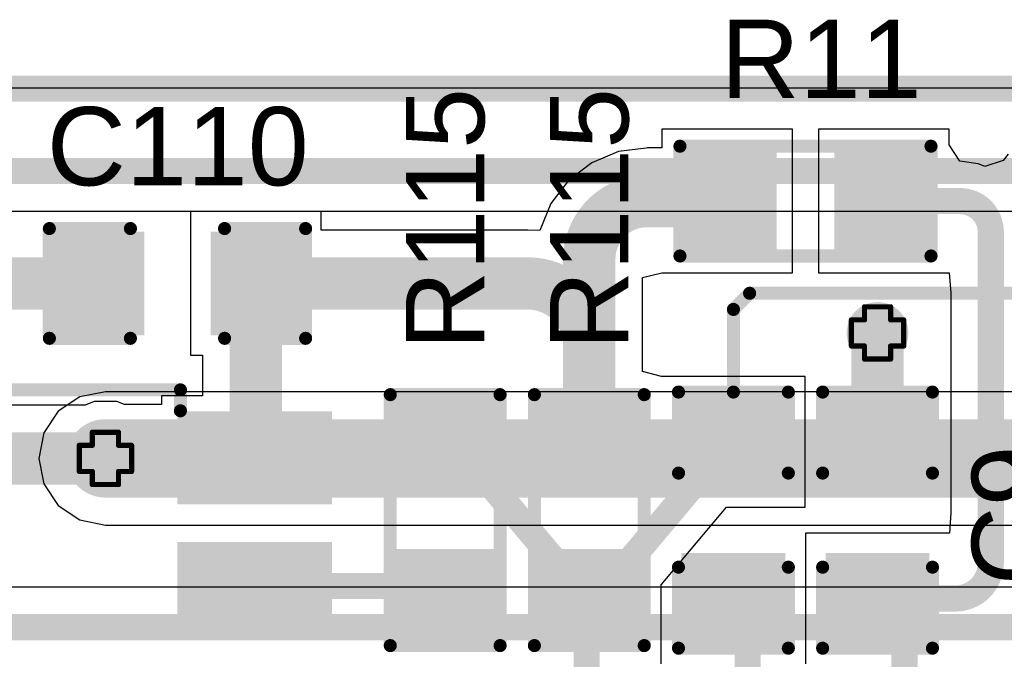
# Model space of a CAD drawing. Header units: inches. Extents: x -0.1 to 10.2, y 0 to 6.5.
# Tile 61 of 95: x 1.79 to 2.167, y 3.777 to 4.022. Entities that reach past the tile are written whole.
import ezdxf

# ---------------------------------------------------------------- set-up
doc = ezdxf.new("R2010")
doc.units = ezdxf.units.IN
doc.header["$MEASUREMENT"] = 0
for name, color, linetype in [('Bottom Layer', 5, 'Continuous'), ('Drill Drawing', 1, 'Continuous'), ('Top Layer', 1, 'Continuous'), ('Top Overlay', 2, 'Continuous'), ('Top Paste', 8, 'Continuous'), ('Top Solder', 216, 'Continuous'), ('Via Holes', 16, 'Continuous')]:
    doc.layers.add(name, color=color, linetype=linetype)
doc.styles.add('Arial', font='txt', dxfattribs={"height": 0.2})

# ---------------------------------------------------------------- blocks, each defined once
blk = doc.blocks.new('C___0603_2')
at = {"layer": 'Top Layer'}
for points in [[(-0.015, 0.0175), (-0.015, -0.0175), (-0.045, -0.0175), (-0.045, 0.0175)], [(0.045, 0.0175), (0.045, -0.0175), (0.015, -0.0175), (0.015, 0.0175)]]:
    blk.add_hatch(color=1, dxfattribs=at).paths.add_polyline_path(points)
at = {"layer": 'Top Paste'}
for points in [[(-0.015, 0.0175), (-0.015, -0.0175), (-0.045, -0.0175), (-0.045, 0.0175)], [(0.045, 0.0175), (0.045, -0.0175), (0.015, -0.0175), (0.015, 0.0175)]]:
    blk.add_hatch(color=8, dxfattribs=at).paths.add_polyline_path(points)
at = {"layer": 'Top Solder'}
for points in [[(-0.01264, 0.01986), (-0.01264, -0.01986), (-0.04736, -0.01986), (-0.04736, 0.01986)], [(0.04736, 0.01986), (0.04736, -0.01986), (0.01264, -0.01986), (0.01264, 0.01986)]]:
    blk.add_hatch(color=216, dxfattribs=at).paths.add_polyline_path(points)
at = {"layer": 'Top Overlay', "const_width": 0.005}
for points in [[(-0.049, -0.021), (-0.049, 0.021)], [(-0.018, 0.021), (-0.049, 0.021)], [(0.018, 0.021), (0.049, 0.021)], [(0.049, -0.021), (0.049, 0.021)], [(-0.018, -0.021), (-0.049, -0.021)], [(0.049, -0.021), (0.018, -0.021)]]:
    blk.add_lwpolyline(points, dxfattribs=at)
at = {"layer": 'Top Overlay', "const_width": 0.0025}
for points in [[(-0.05025, 0.021, 1), (-0.04775, 0.021, 1)], [(-0.05025, 0.021, 1), (-0.04775, 0.021, 1)], [(-0.01925, 0.021, 1), (-0.01675, 0.021, 1)], [(0.01675, 0.021, 1), (0.01925, 0.021, 1)], [(0.04775, 0.021, 1), (0.05025, 0.021, 1)], [(0.04775, 0.021, 1), (0.05025, 0.021, 1)], [(-0.05025, -0.021, 1), (-0.04775, -0.021, 1)], [(-0.05025, -0.021, 1), (-0.04775, -0.021, 1)], [(-0.01925, -0.021, 1), (-0.01675, -0.021, 1)], [(0.01675, -0.021, 1), (0.01925, -0.021, 1)], [(0.04775, -0.021, 1), (0.05025, -0.021, 1)], [(0.04775, -0.021, 1), (0.05025, -0.021, 1)]]:
    blk.add_lwpolyline(points, format="xyb", close=True, dxfattribs=at)
blk = doc.blocks.new('C___0603_3')
at = {"layer": 'Top Layer'}
for points in [[(-0.015, 0.0175), (-0.015, -0.0175), (-0.045, -0.0175), (-0.045, 0.0175)], [(0.045, 0.0175), (0.045, -0.0175), (0.015, -0.0175), (0.015, 0.0175)]]:
    blk.add_hatch(color=1, dxfattribs=at).paths.add_polyline_path(points)
at = {"layer": 'Top Paste'}
for points in [[(-0.015, 0.0175), (-0.015, -0.0175), (-0.045, -0.0175), (-0.045, 0.0175)], [(0.045, 0.0175), (0.045, -0.0175), (0.015, -0.0175), (0.015, 0.0175)]]:
    blk.add_hatch(color=8, dxfattribs=at).paths.add_polyline_path(points)
at = {"layer": 'Top Solder'}
for points in [[(-0.01264, 0.01986), (-0.01264, -0.01986), (-0.04736, -0.01986), (-0.04736, 0.01986)], [(0.04736, 0.01986), (0.04736, -0.01986), (0.01264, -0.01986), (0.01264, 0.01986)]]:
    blk.add_hatch(color=216, dxfattribs=at).paths.add_polyline_path(points)
at = {"layer": 'Top Overlay', "const_width": 0.005}
for points in [[(-0.049, 0.021), (-0.049, -0.021)], [(-0.018, 0.021), (-0.049, 0.021)], [(0.049, 0.021), (0.018, 0.021)], [(0.049, 0.021), (0.049, -0.021)], [(-0.018, -0.021), (-0.049, -0.021)], [(0.049, -0.021), (0.018, -0.021)]]:
    blk.add_lwpolyline(points, dxfattribs=at)
at = {"layer": 'Top Overlay', "const_width": 0.0025}
for points in [[(-0.05025, 0.021, 1), (-0.04775, 0.021, 1)], [(-0.05025, 0.021, 1), (-0.04775, 0.021, 1)], [(-0.01925, 0.021, 1), (-0.01675, 0.021, 1)], [(0.01675, 0.021, 1), (0.01925, 0.021, 1)], [(0.04775, 0.021, 1), (0.05025, 0.021, 1)], [(0.04775, 0.021, 1), (0.05025, 0.021, 1)], [(-0.05025, -0.021, 1), (-0.04775, -0.021, 1)], [(-0.05025, -0.021, 1), (-0.04775, -0.021, 1)], [(-0.01925, -0.021, 1), (-0.01675, -0.021, 1)], [(0.01675, -0.021, 1), (0.01925, -0.021, 1)], [(0.04775, -0.021, 1), (0.05025, -0.021, 1)], [(0.04775, -0.021, 1), (0.05025, -0.021, 1)]]:
    blk.add_lwpolyline(points, format="xyb", close=True, dxfattribs=at)
blk = doc.blocks.new('SOP_8_4')
at = {"layer": 'Top Layer'}
for points in [[(-0.13386, 0.08878), (-0.08268, 0.08878), (-0.08268, 0.06122), (-0.13386, 0.06122)], [(0.08268, 0.08878), (0.13386, 0.08878), (0.13386, 0.06122), (0.08268, 0.06122)], [(-0.13386, 0.03878), (-0.08268, 0.03878), (-0.08268, 0.01122), (-0.13386, 0.01122)], [(0.08268, 0.03878), (0.13386, 0.03878), (0.13386, 0.01122), (0.08268, 0.01122)], [(-0.13386, -0.01122), (-0.08268, -0.01122), (-0.08268, -0.03878), (-0.13386, -0.03878)], [(0.08268, -0.01122), (0.13386, -0.01122), (0.13386, -0.03878), (0.08268, -0.03878)], [(-0.13386, -0.06122), (-0.08268, -0.06122), (-0.08268, -0.08878), (-0.13386, -0.08878)], [(0.08268, -0.06122), (0.13386, -0.06122), (0.13386, -0.08878), (0.08268, -0.08878)]]:
    blk.add_hatch(color=1, dxfattribs=at).paths.add_polyline_path(points)
at = {"layer": 'Top Overlay'}
blk.add_hatch(color=2, dxfattribs=at).paths.add_polyline_path([(-0.078, 0.058), (-0.067, 0.058), (-0.067, 0.084), (-0.078, 0.084)])
at = {"layer": 'Top Paste'}
for points in [[(-0.13386, 0.08878), (-0.08268, 0.08878), (-0.08268, 0.06122), (-0.13386, 0.06122)], [(0.08268, 0.08878), (0.13386, 0.08878), (0.13386, 0.06122), (0.08268, 0.06122)], [(-0.13386, 0.03878), (-0.08268, 0.03878), (-0.08268, 0.01122), (-0.13386, 0.01122)], [(0.08268, 0.03878), (0.13386, 0.03878), (0.13386, 0.01122), (0.08268, 0.01122)], [(-0.13386, -0.01122), (-0.08268, -0.01122), (-0.08268, -0.03878), (-0.13386, -0.03878)], [(0.08268, -0.01122), (0.13386, -0.01122), (0.13386, -0.03878), (0.08268, -0.03878)], [(-0.13386, -0.06122), (-0.08268, -0.06122), (-0.08268, -0.08878), (-0.13386, -0.08878)], [(0.08268, -0.06122), (0.13386, -0.06122), (0.13386, -0.08878), (0.08268, -0.08878)]]:
    blk.add_hatch(color=8, dxfattribs=at).paths.add_polyline_path(points)
at = {"layer": 'Top Solder'}
for points in [[(-0.13786, 0.09278), (-0.07868, 0.09278), (-0.07868, 0.05722), (-0.13786, 0.05722)], [(0.07868, 0.09278), (0.13786, 0.09278), (0.13786, 0.05722), (0.07868, 0.05722)], [(-0.13786, 0.04278), (-0.07868, 0.04278), (-0.07868, 0.00722), (-0.13786, 0.00722)], [(0.07868, 0.04278), (0.13786, 0.04278), (0.13786, 0.00722), (0.07868, 0.00722)], [(-0.13786, -0.00722), (-0.07868, -0.00722), (-0.07868, -0.04278), (-0.13786, -0.04278)], [(0.07868, -0.00722), (0.13786, -0.00722), (0.13786, -0.04278), (0.07868, -0.04278)], [(-0.13786, -0.05722), (-0.07868, -0.05722), (-0.07868, -0.09278), (-0.13786, -0.09278)], [(0.07868, -0.05722), (0.13786, -0.05722), (0.13786, -0.09278), (0.07868, -0.09278)]]:
    blk.add_hatch(color=216, dxfattribs=at).paths.add_polyline_path(points)
at = {"layer": 'Top Overlay', "const_width": 0.005}
for points in [[(-0.08014, 0.093), (-0.08014, 0.101)], [(-0.08014, 0.101), (0.07986, 0.101)], [(0.07986, 0.093), (0.07986, 0.101)], [(-0.14514, 0.07), (-0.14514, 0.08)], [(-0.14514, 0.08), (-0.14014, 0.075)], [(-0.14514, 0.07), (-0.14014, 0.075)], [(-0.08014, -0.101), (-0.08014, -0.093)], [(0.07986, -0.101), (0.07986, -0.093)], [(-0.08014, -0.101), (0.07986, -0.101)]]:
    blk.add_lwpolyline(points, dxfattribs=at)
at = {"layer": 'Top Overlay', "const_width": 0.0025}
for points in [[(-0.08139, 0.101, 1), (-0.07889, 0.101, 1)], [(-0.08139, 0.101, 1), (-0.07889, 0.101, 1)], [(0.07861, 0.101, 1), (0.08111, 0.101, 1)], [(0.07861, 0.101, 1), (0.08111, 0.101, 1)], [(-0.08139, 0.093, 1), (-0.07889, 0.093, 1)], [(0.07861, 0.093, 1), (0.08111, 0.093, 1)], [(-0.14639, 0.08, 1), (-0.14389, 0.08, 1)], [(-0.14639, 0.08, 1), (-0.14389, 0.08, 1)], [(-0.14139, 0.075, 1), (-0.13889, 0.075, 1)], [(-0.14139, 0.075, 1), (-0.13889, 0.075, 1)], [(-0.14639, 0.07, 1), (-0.14389, 0.07, 1)], [(-0.14639, 0.07, 1), (-0.14389, 0.07, 1)], [(-0.08139, -0.093, 1), (-0.07889, -0.093, 1)], [(0.07861, -0.093, 1), (0.08111, -0.093, 1)], [(-0.08139, -0.101, 1), (-0.07889, -0.101, 1)], [(-0.08139, -0.101, 1), (-0.07889, -0.101, 1)], [(0.07861, -0.101, 1), (0.08111, -0.101, 1)], [(0.07861, -0.101, 1), (0.08111, -0.101, 1)]]:
    blk.add_lwpolyline(points, format="xyb", close=True, dxfattribs=at)
blk = doc.blocks.new('R___0603_5')
at = {"layer": 'Top Layer'}
for points in [[(-0.015, 0.0175), (-0.015, -0.0175), (-0.045, -0.0175), (-0.045, 0.0175)], [(0.045, 0.0175), (0.045, -0.0175), (0.015, -0.0175), (0.015, 0.0175)]]:
    blk.add_hatch(color=1, dxfattribs=at).paths.add_polyline_path(points)
at = {"layer": 'Top Paste'}
for points in [[(-0.015, 0.0175), (-0.015, -0.0175), (-0.045, -0.0175), (-0.045, 0.0175)], [(0.045, 0.0175), (0.045, -0.0175), (0.015, -0.0175), (0.015, 0.0175)]]:
    blk.add_hatch(color=8, dxfattribs=at).paths.add_polyline_path(points)
at = {"layer": 'Top Solder'}
for points in [[(-0.011, 0.0215), (-0.011, -0.0215), (-0.049, -0.0215), (-0.049, 0.0215)], [(0.049, 0.0215), (0.049, -0.0215), (0.011, -0.0215), (0.011, 0.0215)]]:
    blk.add_hatch(color=216, dxfattribs=at).paths.add_polyline_path(points)
at = {"layer": 'Top Overlay', "const_width": 0.005}
for points in [[(-0.048, -0.021), (-0.048, 0.021)], [(0.048, 0.021), (-0.048, 0.021)], [(0.048, -0.021), (0.048, 0.021)], [(0.048, -0.021), (-0.048, -0.021)]]:
    blk.add_lwpolyline(points, dxfattribs=at)
at = {"layer": 'Top Overlay', "const_width": 0.0025}
for points in [[(-0.04925, 0.021, 1), (-0.04675, 0.021, 1)], [(-0.04925, 0.021, 1), (-0.04675, 0.021, 1)], [(0.04675, 0.021, 1), (0.04925, 0.021, 1)], [(0.04675, 0.021, 1), (0.04925, 0.021, 1)], [(-0.04925, -0.021, 1), (-0.04675, -0.021, 1)], [(-0.04925, -0.021, 1), (-0.04675, -0.021, 1)], [(0.04675, -0.021, 1), (0.04925, -0.021, 1)], [(0.04675, -0.021, 1), (0.04925, -0.021, 1)]]:
    blk.add_lwpolyline(points, format="xyb", close=True, dxfattribs=at)
blk = doc.blocks.new('R___0603_6')
at = {"layer": 'Top Layer'}
for points in [[(-0.015, 0.0175), (-0.015, -0.0175), (-0.045, -0.0175), (-0.045, 0.0175)], [(0.045, 0.0175), (0.045, -0.0175), (0.015, -0.0175), (0.015, 0.0175)]]:
    blk.add_hatch(color=1, dxfattribs=at).paths.add_polyline_path(points)
at = {"layer": 'Top Paste'}
for points in [[(-0.015, 0.0175), (-0.015, -0.0175), (-0.045, -0.0175), (-0.045, 0.0175)], [(0.045, 0.0175), (0.045, -0.0175), (0.015, -0.0175), (0.015, 0.0175)]]:
    blk.add_hatch(color=8, dxfattribs=at).paths.add_polyline_path(points)
at = {"layer": 'Top Solder'}
for points in [[(-0.011, 0.0215), (-0.011, -0.0215), (-0.049, -0.0215), (-0.049, 0.0215)], [(0.049, 0.0215), (0.049, -0.0215), (0.011, -0.0215), (0.011, 0.0215)]]:
    blk.add_hatch(color=216, dxfattribs=at).paths.add_polyline_path(points)
at = {"layer": 'Top Overlay', "const_width": 0.005}
for points in [[(-0.048, -0.021), (-0.048, 0.021)], [(0.048, 0.021), (-0.048, 0.021)], [(0.048, -0.021), (0.048, 0.021)], [(0.048, -0.021), (-0.048, -0.021)]]:
    blk.add_lwpolyline(points, dxfattribs=at)
at = {"layer": 'Top Overlay', "const_width": 0.0025}
for points in [[(-0.04925, 0.021, 1), (-0.04675, 0.021, 1)], [(-0.04925, 0.021, 1), (-0.04675, 0.021, 1)], [(0.04675, 0.021, 1), (0.04925, 0.021, 1)], [(0.04675, 0.021, 1), (0.04925, 0.021, 1)], [(-0.04925, -0.021, 1), (-0.04675, -0.021, 1)], [(-0.04925, -0.021, 1), (-0.04675, -0.021, 1)], [(0.04675, -0.021, 1), (0.04925, -0.021, 1)], [(0.04675, -0.021, 1), (0.04925, -0.021, 1)]]:
    blk.add_lwpolyline(points, format="xyb", close=True, dxfattribs=at)
blk = doc.blocks.new('R___0603_36')
at = {"layer": 'Top Layer'}
for points in [[(-0.015, 0.0175), (-0.015, -0.0175), (-0.045, -0.0175), (-0.045, 0.0175)], [(0.045, 0.0175), (0.045, -0.0175), (0.015, -0.0175), (0.015, 0.0175)]]:
    blk.add_hatch(color=1, dxfattribs=at).paths.add_polyline_path(points)
at = {"layer": 'Top Paste'}
for points in [[(-0.015, 0.0175), (-0.015, -0.0175), (-0.045, -0.0175), (-0.045, 0.0175)], [(0.045, 0.0175), (0.045, -0.0175), (0.015, -0.0175), (0.015, 0.0175)]]:
    blk.add_hatch(color=8, dxfattribs=at).paths.add_polyline_path(points)
at = {"layer": 'Top Solder'}
for points in [[(-0.011, 0.0215), (-0.011, -0.0215), (-0.049, -0.0215), (-0.049, 0.0215)], [(0.049, 0.0215), (0.049, -0.0215), (0.011, -0.0215), (0.011, 0.0215)]]:
    blk.add_hatch(color=216, dxfattribs=at).paths.add_polyline_path(points)
at = {"layer": 'Top Overlay', "const_width": 0.005}
for points in [[(-0.048, 0.021), (0.048, 0.021)], [(-0.048, -0.021), (-0.048, 0.021)], [(0.048, -0.021), (0.048, 0.021)], [(-0.048, -0.021), (0.048, -0.021)]]:
    blk.add_lwpolyline(points, dxfattribs=at)
at = {"layer": 'Top Overlay', "const_width": 0.0025}
for points in [[(-0.04925, 0.021, 1), (-0.04675, 0.021, 1)], [(-0.04925, 0.021, 1), (-0.04675, 0.021, 1)], [(0.04675, 0.021, 1), (0.04925, 0.021, 1)], [(0.04675, 0.021, 1), (0.04925, 0.021, 1)], [(-0.04925, -0.021, 1), (-0.04675, -0.021, 1)], [(-0.04925, -0.021, 1), (-0.04675, -0.021, 1)], [(0.04675, -0.021, 1), (0.04925, -0.021, 1)], [(0.04675, -0.021, 1), (0.04925, -0.021, 1)]]:
    blk.add_lwpolyline(points, format="xyb", close=True, dxfattribs=at)
blk = doc.blocks.new('C___0603_91')
at = {"layer": 'Top Layer'}
for points in [[(-0.015, 0.0175), (-0.015, -0.0175), (-0.045, -0.0175), (-0.045, 0.0175)], [(0.045, 0.0175), (0.045, -0.0175), (0.015, -0.0175), (0.015, 0.0175)]]:
    blk.add_hatch(color=1, dxfattribs=at).paths.add_polyline_path(points)
at = {"layer": 'Top Paste'}
for points in [[(-0.015, 0.0175), (-0.015, -0.0175), (-0.045, -0.0175), (-0.045, 0.0175)], [(0.045, 0.0175), (0.045, -0.0175), (0.015, -0.0175), (0.015, 0.0175)]]:
    blk.add_hatch(color=8, dxfattribs=at).paths.add_polyline_path(points)
at = {"layer": 'Top Solder'}
for points in [[(-0.01264, 0.01986), (-0.01264, -0.01986), (-0.04736, -0.01986), (-0.04736, 0.01986)], [(0.04736, 0.01986), (0.04736, -0.01986), (0.01264, -0.01986), (0.01264, 0.01986)]]:
    blk.add_hatch(color=216, dxfattribs=at).paths.add_polyline_path(points)
at = {"layer": 'Top Overlay', "const_width": 0.005}
for points in [[(-0.049, -0.021), (-0.049, 0.021)], [(-0.018, 0.021), (-0.049, 0.021)], [(0.049, 0.021), (0.018, 0.021)], [(0.049, -0.021), (0.049, 0.021)], [(-0.018, -0.021), (-0.049, -0.021)], [(0.049, -0.021), (0.018, -0.021)]]:
    blk.add_lwpolyline(points, dxfattribs=at)
at = {"layer": 'Top Overlay', "const_width": 0.0025}
for points in [[(-0.05025, 0.021, 1), (-0.04775, 0.021, 1)], [(-0.05025, 0.021, 1), (-0.04775, 0.021, 1)], [(-0.01925, 0.021, 1), (-0.01675, 0.021, 1)], [(0.01675, 0.021, 1), (0.01925, 0.021, 1)], [(0.04775, 0.021, 1), (0.05025, 0.021, 1)], [(0.04775, 0.021, 1), (0.05025, 0.021, 1)], [(-0.05025, -0.021, 1), (-0.04775, -0.021, 1)], [(-0.05025, -0.021, 1), (-0.04775, -0.021, 1)], [(-0.01925, -0.021, 1), (-0.01675, -0.021, 1)], [(0.01675, -0.021, 1), (0.01925, -0.021, 1)], [(0.04775, -0.021, 1), (0.05025, -0.021, 1)], [(0.04775, -0.021, 1), (0.05025, -0.021, 1)]]:
    blk.add_lwpolyline(points, format="xyb", close=True, dxfattribs=at)

msp = doc.modelspace()

# ---------------------------------------------------------------- hatches: boundary and pattern name
at = {"layer": 'Bottom Layer'}
h = msp.add_hatch(color=5, dxfattribs=at)
edge = h.paths.add_edge_path()
edge.add_arc((2.11811, 3.90232), 0.01181, 0, 360)
h = msp.add_hatch(color=5, dxfattribs=at)
edge = h.paths.add_edge_path()
edge.add_arc((1.82283, 3.85433), 0.01181, 0, 360)
at = {"layer": 'Top Layer'}
h = msp.add_hatch(color=1, dxfattribs=at)
edge = h.paths.add_edge_path()
edge.add_arc((2.11811, 3.90232), 0.01181, 0, 360)
for points in [[(1.94957, 3.86104), (2.00494, 3.79505), (2.0126, 3.80148), (1.95723, 3.86747)], [(2.06009, 3.86678), (2.00472, 3.80079), (2.01238, 3.79436), (2.06775, 3.86035)], [(1.96606, 3.81051), (1.87992, 3.81051), (1.87992, 3.80051), (1.96606, 3.80051)], [(2.0019, 3.80315), (2.0019, 3.75886), (2.0119, 3.75886), (2.0119, 3.80315)]]:
    msp.add_hatch(color=1, dxfattribs=at).paths.add_polyline_path(points)
h = msp.add_hatch(color=1, dxfattribs=at)
edge = h.paths.add_edge_path()
edge.add_arc((1.82283, 3.85433), 0.01181, 0, 360)
at = {"layer": 'Via Holes'}
h = msp.add_hatch(color=7, dxfattribs=at)
edge = h.paths.add_edge_path()
edge.add_arc((2.11811, 3.90232), 0.00591, 0, 360)
h = msp.add_hatch(color=7, dxfattribs=at)
edge = h.paths.add_edge_path()
edge.add_arc((1.82283, 3.85433), 0.00591, 0, 360)

# ---------------------------------------------------------------- linework, layer by layer
at = {"layer": 'Bottom Layer'}
for p, q in [((1.45903, 3.94896), (2.17342, 3.94896)), ((1.82283, 3.87982), (1.81308, 3.87788)), ((2.24185, 3.87982), (1.82283, 3.87982)), ((1.81308, 3.87788), (1.80481, 3.87235)), ((1.80481, 3.87235), (1.79928, 3.86409)), ((1.79928, 3.86409), (1.79734, 3.85433)), ((1.79734, 3.85433), (1.79928, 3.84458)), ((1.79928, 3.84458), (1.80481, 3.83631)), ((1.80481, 3.83631), (1.81308, 3.83078)), ((1.81308, 3.83078), (1.82283, 3.82884)), ((1.82283, 3.82884), (2.40788, 3.82884)), ((2.48813, 3.80504), (1.00862, 3.80504))]:
    msp.add_line(p, q, dxfattribs=at)
for points, const_width in [([(1.43701, 3.99575), (2.73616, 3.99575)], 0.01), ([(0.91263, 3.96425), (2.18898, 3.96425)], 0.01), ([(1.82283, 3.85433), (2.24567, 3.85433)], 0.03), ([(0.79576, 3.78974), (2.50518, 3.78974)], 0.01)]:
    msp.add_lwpolyline(points, dxfattribs=dict(at, const_width=const_width))
at = {"layer": 'Bottom Layer', "const_width": 0.015}
msp.add_lwpolyline([(1.81533, 3.85433, 1), (1.83033, 3.85433, 1)], format="xyb", close=True, dxfattribs=at)
at = {"layer": 'Drill Drawing', "const_width": 0.002}
for points in [[(2.11311, 3.90732), (2.11311, 3.91232)], [(2.11311, 3.91232), (2.12311, 3.91232)], [(2.12311, 3.90732), (2.12311, 3.91232)], [(2.10811, 3.89732), (2.10811, 3.90732)], [(2.10811, 3.90732), (2.11311, 3.90732)], [(2.12311, 3.90732), (2.12811, 3.90732)], [(2.12811, 3.89732), (2.12811, 3.90732)], [(2.10811, 3.89732), (2.11311, 3.89732)], [(2.11311, 3.89232), (2.11311, 3.89732)], [(2.12311, 3.89732), (2.12811, 3.89732)], [(2.12311, 3.89232), (2.12311, 3.89732)], [(2.11311, 3.89232), (2.12311, 3.89232)], [(1.81783, 3.85933), (1.81783, 3.86433)], [(1.81783, 3.86433), (1.82783, 3.86433)], [(1.82783, 3.85933), (1.82783, 3.86433)], [(1.81283, 3.84933), (1.81283, 3.85933)], [(1.81283, 3.85933), (1.81783, 3.85933)], [(1.82783, 3.85933), (1.83283, 3.85933)], [(1.83283, 3.84933), (1.83283, 3.85933)], [(1.81283, 3.84933), (1.81783, 3.84933)], [(1.81783, 3.84433), (1.81783, 3.84933)], [(1.82783, 3.84933), (1.83283, 3.84933)], [(1.82783, 3.84433), (1.82783, 3.84933)], [(1.81783, 3.84433), (1.82783, 3.84433)]]:
    msp.add_lwpolyline(points, dxfattribs=at)
at = {"layer": 'Drill Drawing', "const_width": 0.001}
for points in [[(2.11261, 3.91232, 1), (2.11361, 3.91232, 1)], [(2.11261, 3.91232, 1), (2.11361, 3.91232, 1)], [(2.12261, 3.91232, 1), (2.12361, 3.91232, 1)], [(2.12261, 3.91232, 1), (2.12361, 3.91232, 1)], [(2.10761, 3.90732, 1), (2.10861, 3.90732, 1)], [(2.10761, 3.90732, 1), (2.10861, 3.90732, 1)], [(2.11261, 3.90732, 1), (2.11361, 3.90732, 1)], [(2.11261, 3.90732, 1), (2.11361, 3.90732, 1)], [(2.12261, 3.90732, 1), (2.12361, 3.90732, 1)], [(2.12261, 3.90732, 1), (2.12361, 3.90732, 1)], [(2.12761, 3.90732, 1), (2.12861, 3.90732, 1)], [(2.12761, 3.90732, 1), (2.12861, 3.90732, 1)], [(2.10761, 3.89732, 1), (2.10861, 3.89732, 1)], [(2.10761, 3.89732, 1), (2.10861, 3.89732, 1)], [(2.11261, 3.89732, 1), (2.11361, 3.89732, 1)], [(2.11261, 3.89732, 1), (2.11361, 3.89732, 1)], [(2.12261, 3.89732, 1), (2.12361, 3.89732, 1)], [(2.12261, 3.89732, 1), (2.12361, 3.89732, 1)], [(2.12761, 3.89732, 1), (2.12861, 3.89732, 1)], [(2.12761, 3.89732, 1), (2.12861, 3.89732, 1)], [(2.11261, 3.89232, 1), (2.11361, 3.89232, 1)], [(2.11261, 3.89232, 1), (2.11361, 3.89232, 1)], [(2.12261, 3.89232, 1), (2.12361, 3.89232, 1)], [(2.12261, 3.89232, 1), (2.12361, 3.89232, 1)], [(1.81733, 3.86433, 1), (1.81833, 3.86433, 1)], [(1.81733, 3.86433, 1), (1.81833, 3.86433, 1)], [(1.82733, 3.86433, 1), (1.82833, 3.86433, 1)], [(1.82733, 3.86433, 1), (1.82833, 3.86433, 1)], [(1.81233, 3.85933, 1), (1.81333, 3.85933, 1)], [(1.81233, 3.85933, 1), (1.81333, 3.85933, 1)], [(1.81733, 3.85933, 1), (1.81833, 3.85933, 1)], [(1.81733, 3.85933, 1), (1.81833, 3.85933, 1)], [(1.82733, 3.85933, 1), (1.82833, 3.85933, 1)], [(1.82733, 3.85933, 1), (1.82833, 3.85933, 1)], [(1.83233, 3.85933, 1), (1.83333, 3.85933, 1)], [(1.83233, 3.85933, 1), (1.83333, 3.85933, 1)], [(1.81233, 3.84933, 1), (1.81333, 3.84933, 1)], [(1.81233, 3.84933, 1), (1.81333, 3.84933, 1)], [(1.81733, 3.84933, 1), (1.81833, 3.84933, 1)], [(1.81733, 3.84933, 1), (1.81833, 3.84933, 1)], [(1.82733, 3.84933, 1), (1.82833, 3.84933, 1)], [(1.82733, 3.84933, 1), (1.82833, 3.84933, 1)], [(1.83233, 3.84933, 1), (1.83333, 3.84933, 1)], [(1.83233, 3.84933, 1), (1.83333, 3.84933, 1)], [(1.81733, 3.84433, 1), (1.81833, 3.84433, 1)], [(1.81733, 3.84433, 1), (1.81833, 3.84433, 1)], [(1.82733, 3.84433, 1), (1.82833, 3.84433, 1)], [(1.82733, 3.84433, 1), (1.82833, 3.84433, 1)]]:
    msp.add_lwpolyline(points, format="xyb", close=True, dxfattribs=at)
at = {"layer": 'Top Layer'}
for p, q in [((1.45882, 3.99606), (2.19301, 3.99606)), ((2.08555, 3.98026), (2.03555, 3.98026)), ((2.03555, 3.98026), (2.03555, 3.97315)), ((2.08555, 3.92526), (2.08555, 3.98026)), ((2.14555, 3.98026), (2.09555, 3.98026)), ((2.09555, 3.98026), (2.09555, 3.92526)), ((2.14555, 3.97423), (2.14555, 3.98026)), ((2.02966, 3.97307), (2.01906, 3.97167)), ((2.03007, 3.97315), (2.02966, 3.97307)), ((2.03555, 3.97315), (2.03007, 3.97315)), ((2.14961, 3.96805), (2.14555, 3.97423)), ((2.01906, 3.97167), (2.00879, 3.96742)), ((2.16803, 3.97068), (2.16615, 3.96826)), ((2.00879, 3.96742), (1.99998, 3.96065)), ((2.1566, 3.96707), (2.14961, 3.96805)), ((2.15691, 3.96694), (2.1566, 3.96707)), ((2.15916, 3.96601), (2.15691, 3.96694)), ((2.16615, 3.96826), (2.15916, 3.96601)), ((1.99998, 3.96065), (1.99321, 3.95184)), ((1.99321, 3.95184), (1.98896, 3.94157)), ((1.90539, 3.94876), (1.85539, 3.94876)), ((1.85539, 3.94876), (1.85539, 3.89376)), ((1.90539, 3.94165), (1.90539, 3.94876)), ((1.98439, 3.94165), (1.90539, 3.94165)), ((1.98896, 3.94157), (1.98439, 3.94165)), ((2.02827, 3.92353), (2.03555, 3.92526)), ((2.03555, 3.92526), (2.03555, 3.92526)), ((2.03555, 3.92526), (2.08555, 3.92526)), ((2.09555, 3.92526), (2.14555, 3.92526)), ((2.14555, 3.92526), (2.14612, 3.91749)), ((2.02827, 3.88757), (2.02827, 3.92353)), ((2.14612, 3.91749), (2.14612, 3.8335)), ((1.85539, 3.89376), (1.86, 3.89376)), ((1.86, 3.89376), (1.86, 3.87831)), ((2.03549, 3.88571), (2.02827, 3.88757)), ((2.09049, 3.88571), (2.03549, 3.88571)), ((2.03549, 3.88571), (2.03549, 3.88571)), ((2.09049, 3.83571), (2.09049, 3.88571)), ((1.81507, 3.87472), (1.74521, 3.87472)), ((1.8185, 3.87614), (1.81507, 3.87472)), ((1.82717, 3.87614), (1.8185, 3.87614)), ((1.83012, 3.87492), (1.82717, 3.87614)), ((1.84433, 3.87492), (1.83012, 3.87492)), ((1.86, 3.87831), (1.84433, 3.87831)), ((1.84433, 3.87831), (1.84433, 3.87492)), ((2.03538, 3.8059), (2.06039, 3.83571)), ((2.06039, 3.83571), (2.09049, 3.83571)), ((2.14612, 3.8335), (2.14561, 3.82571)), ((2.14561, 3.82571), (2.09061, 3.82571)), ((2.09061, 3.82571), (2.09061, 3.77571)), ((2.03538, 3.77571), (2.03538, 3.8059))]:
    msp.add_line(p, q, dxfattribs=at)
for points, const_width in [([(2.00787, 3.93056, -0.414214), (2.03007, 3.95276)], 0.02), ([(2.14961, 3.95276, -0.414214), (2.16142, 3.94094)], 0.01), ([(1.98439, 3.92126, -0.414214), (2.00787, 3.89778)], 0.02), ([(1.88039, 3.8565, -0.414214), (1.87842, 3.85453)], 0.02), ([(2.16142, 3.81429, -0.414127), (2.14783, 3.80071)], 0.01), ([(2.06299, 3.80071, -0.414214), (2.06842, 3.79527)], 0.01)]:
    msp.add_lwpolyline(points, format="xyb", dxfattribs=dict(at, const_width=const_width))
for points, const_width in [([(2.03007, 3.95276), (2.06055, 3.95276)], 0.02), ([(2.11811, 3.95276), (2.14961, 3.95276)], 0.01), ([(2.16142, 3.81429), (2.16142, 3.94094)], 0.01), ([(2.00787, 3.89778), (2.00787, 3.93056)], 0.02), ([(1.77559, 3.92126), (1.82039, 3.92126)], 0.02), ([(1.88039, 3.92126), (1.98439, 3.92126)], 0.02), ([(1.88039, 3.8565), (1.88039, 3.92126)], 0.02), ([(2.11811, 3.86071), (2.11811, 3.90232)], 0.02), ([(2.00787, 3.85827), (2.00787, 3.89778)], 0.02), ([(1.74521, 3.85433), (1.82283, 3.85433)], 0.02), ([(1.82283, 3.85453), (1.87842, 3.85453)], 0.02), ([(1.82283, 3.85433), (1.82283, 3.85453)], 0.02), ([(2.11811, 3.80071), (2.14783, 3.80071)], 0.01), ([(2.11811, 3.80071), (2.12842, 3.79039)], 0.01), ([(2.06842, 3.74409), (2.06842, 3.79527)], 0.01), ([(2.12842, 3.74409), (2.12842, 3.79039)], 0.01)]:
    msp.add_lwpolyline(points, dxfattribs=dict(at, const_width=const_width))
for points, const_width in [([(2.02507, 3.95276, 1), (2.03507, 3.95276, 1)], 0.01), ([(2.02507, 3.95276, 1), (2.03507, 3.95276, 1)], 0.01), ([(2.05555, 3.95276, 1), (2.06555, 3.95276, 1)], 0.01), ([(2.11561, 3.95276, 1), (2.12061, 3.95276, 1)], 0.005), ([(2.14711, 3.95276, 1), (2.15211, 3.95276, 1)], 0.005), ([(2.14711, 3.95276, 1), (2.15211, 3.95276, 1)], 0.005), ([(2.15892, 3.94094, 1), (2.16392, 3.94094, 1)], 0.005), ([(2.15892, 3.94094, 1), (2.16392, 3.94094, 1)], 0.005), ([(2.00287, 3.93056, 1), (2.01287, 3.93056, 1)], 0.01), ([(2.00287, 3.93056, 1), (2.01287, 3.93056, 1)], 0.01), ([(1.81539, 3.92126, 1), (1.82539, 3.92126, 1)], 0.01), ([(1.87539, 3.92126, 1), (1.88539, 3.92126, 1)], 0.01), ([(1.87539, 3.92126, 1), (1.88539, 3.92126, 1)], 0.01), ([(1.97939, 3.92126, 1), (1.98939, 3.92126, 1)], 0.01), ([(1.97939, 3.92126, 1), (1.98939, 3.92126, 1)], 0.01), ([(2.11311, 3.90232, 1), (2.12311, 3.90232, 1)], 0.01), ([(2.00287, 3.89778, 1), (2.01287, 3.89778, 1)], 0.01), ([(2.00287, 3.89778, 1), (2.01287, 3.89778, 1)], 0.01), ([(2.00287, 3.89778, 1), (2.01287, 3.89778, 1)], 0.01), ([(2.00287, 3.85827, 1), (2.01287, 3.85827, 1)], 0.01), ([(2.11311, 3.86071, 1), (2.12311, 3.86071, 1)], 0.01), ([(1.81783, 3.85453, 1), (1.82783, 3.85453, 1)], 0.01), ([(1.81783, 3.85453, 1), (1.82783, 3.85453, 1)], 0.01), ([(1.81783, 3.85433, 1), (1.82783, 3.85433, 1)], 0.01), ([(1.81783, 3.85433, 1), (1.82783, 3.85433, 1)], 0.01), ([(1.87342, 3.85453, 1), (1.88342, 3.85453, 1)], 0.01), ([(1.87342, 3.85453, 1), (1.88342, 3.85453, 1)], 0.01), ([(1.87539, 3.8565, 1), (1.88539, 3.8565, 1)], 0.01), ([(1.87539, 3.8565, 1), (1.88539, 3.8565, 1)], 0.01), ([(2.15892, 3.81429, 1), (2.16392, 3.81429, 1)], 0.005), ([(2.15892, 3.81429, 1), (2.16392, 3.81429, 1)], 0.005), ([(2.06049, 3.80071, 1), (2.06549, 3.80071, 1)], 0.005), ([(2.11561, 3.80071, 1), (2.12061, 3.80071, 1)], 0.005), ([(2.11561, 3.80071, 1), (2.12061, 3.80071, 1)], 0.005), ([(2.14533, 3.80071, 1), (2.15033, 3.80071, 1)], 0.005), ([(2.14533, 3.80071, 1), (2.15033, 3.80071, 1)], 0.005), ([(2.06592, 3.79527, 1), (2.07092, 3.79527, 1)], 0.005), ([(2.06592, 3.79527, 1), (2.07092, 3.79527, 1)], 0.005), ([(2.12592, 3.79039, 1), (2.13092, 3.79039, 1)], 0.005), ([(2.12592, 3.79039, 1), (2.13092, 3.79039, 1)], 0.005)]:
    msp.add_lwpolyline(points, format="xyb", close=True, dxfattribs=dict(at, const_width=const_width))
at = {"layer": 'Top Overlay', "const_width": 0.005}
for points in [[(2.06299, 3.91131), (2.06918, 3.91749)], [(2.06918, 3.91749), (2.18898, 3.91749)], [(2.06299, 3.87971), (2.06299, 3.91131)]]:
    msp.add_lwpolyline(points, dxfattribs=at)
at = {"layer": 'Top Overlay', "const_width": 0.0025}
for points in [[(2.06793, 3.91749, 1), (2.07043, 3.91749, 1)], [(2.06793, 3.91749, 1), (2.07043, 3.91749, 1)], [(2.06174, 3.91131, 1), (2.06424, 3.91131, 1)], [(2.06174, 3.91131, 1), (2.06424, 3.91131, 1)], [(2.06174, 3.87971, 1), (2.06424, 3.87971, 1)]]:
    msp.add_lwpolyline(points, format="xyb", close=True, dxfattribs=at)

# ---------------------------------------------------------------- block references
for name, p in [('R___0603_36', (2.09055, 3.95276)), ('SOP_8_4', (1.77165, 3.77953))]:
    msp.add_blockref(name, p)
for name, p, rotation in [('C___0603_3', (1.85039, 3.92126), 180), ('C___0603_2', (2.06299, 3.83071), 270), ('C___0603_91', (2.11811, 3.83071), 270), ('R___0603_6', (1.95276, 3.83071), 270), ('R___0603_5', (2.00788, 3.83071), 270)]:
    msp.add_blockref(name, p, dxfattribs=dict(rotation=rotation))

# ---------------------------------------------------------------- texts
at = {"layer": 'Top Overlay', "style": 'Arial'}
for s, p in [('R11', (2.05806, 3.99216)), ('C110', (1.80041, 3.95876))]:
    msp.add_text(s, height=0.03, dxfattribs=at).set_placement(p)
for s, p in [('R115', (1.96775, 3.89586)), ('R115', (2.02286, 3.89586)), ('C9', (2.18415, 3.80572))]:
    msp.add_text(s, height=0.03, rotation=90, dxfattribs=at).set_placement(p)

doc.saveas('drawing.dxf')
